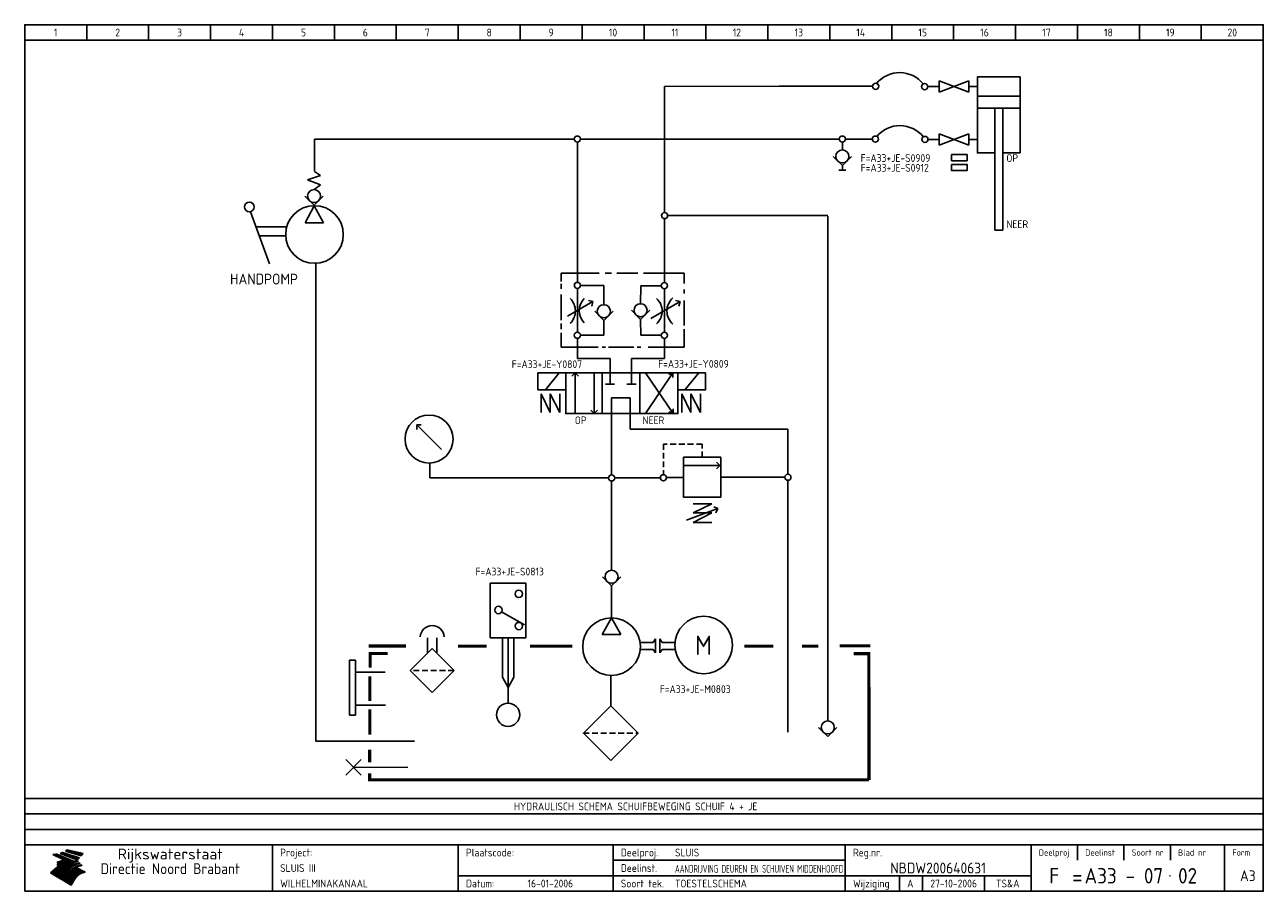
# Model space of a CAD drawing. Extents: x 10 to 410, y 10 to 290.
import ezdxf
from ezdxf.enums import TextEntityAlignment as Align

# ---------------------------------------------------------------- set-up
doc = ezdxf.new("R2010")
doc.units = 0
doc.header["$LTSCALE"] = 15
doc.header["$MEASUREMENT"] = 0
doc.linetypes.add('HIDDEN2', pattern=[0.1875, 0.125, -0.0625])
for name, color, linetype in [('0-25', 7, 'CONTINUOUS'), ('0-35', 2, 'CONTINUOUS'), ('0-50', 3, 'CONTINUOUS'), ('A-25', 7, 'CONTINUOUS'), ('B-25', 7, 'CONTINUOUS'), ('B-35', 2, 'CONTINUOUS'), ('H-21', 7, 'HIDDEN2'), ('S-25', 7, 'CONTINUOUS')]:
    doc.layers.add(name, color=color, linetype=linetype)
doc.styles.add('ISO', font='iso.shx')
doc.styles.get("Standard").update_dxf_attribs({"font": 'iso.shx'})

# ---------------------------------------------------------------- blocks, each defined once
blk = doc.blocks.new('KADERA3')
at = {"layer": '0-25'}
for p, q in [((30, 285), (30, 290)), ((50, 285), (50, 290)), ((70, 285), (70, 290)), ((90, 285), (90, 290)), ((110, 285), (110, 290)), ((130, 285), (130, 290)), ((150, 285), (150, 290)), ((170, 285), (170, 290)), ((190, 285), (190, 290)), ((210, 285), (210, 290)), ((230, 285), (230, 290)), ((250, 285), (250, 290)), ((270, 285), (270, 290)), ((290, 285), (290, 290)), ((310, 285), (310, 290)), ((330, 285), (330, 290)), ((350, 285), (350, 290)), ((370, 285), (370, 290)), ((390, 285), (390, 290)), ((10, 285), (410, 285)), ((410, 35), (10, 35)), ((410, 30), (10, 30)), ((350, 25), (350, 20)), ((365, 25), (365, 20)), ((380, 25), (380, 20)), ((200, 20), (275, 20)), ((150, 15), (335, 15)), ((292.5, 15), (292.5, 10)), ((300, 15), (300, 10)), ((320, 15), (320, 10))]:
    blk.add_line(p, q, dxfattribs=at)
at = {"layer": '0-25', "color": 7}
for p, q in [((19.1, 21.89), (25.12, 19)), ((19.1, 21.89), (25.12, 19)), ((19.17, 21.86), (20.7, 21.86)), ((19.29, 21.8), (20.83, 21.8)), ((19.4, 21.75), (20.96, 21.75)), ((19.52, 21.69), (21.09, 21.69)), ((19.64, 21.63), (21.22, 21.63)), ((19.74, 21.92), (20.56, 21.92)), ((19.75, 21.58), (21.36, 21.58)), ((19.87, 21.52), (21.49, 21.52)), ((19.99, 21.47), (21.62, 21.47)), ((20.11, 21.41), (21.75, 21.41)), ((20.22, 21.35), (21.88, 21.35)), ((20.25, 21.97), (20.43, 21.97)), ((20.34, 21.3), (22.02, 21.3)), ((20.38, 21.99), (26.02, 19.59)), ((20.38, 21.99), (26.02, 19.59)), ((20.46, 21.24), (22.15, 21.24)), ((20.57, 21.18), (22.28, 21.18)), ((20.69, 21.13), (22.41, 21.13)), ((20.81, 21.07), (22.55, 21.07)), ((20.92, 21.02), (22.68, 21.02)), ((21.04, 20.96), (22.81, 20.96)), ((21.16, 20.9), (22.94, 20.9)), ((21.27, 20.85), (23.07, 20.85)), ((21.39, 20.79), (23.21, 20.79)), ((21.47, 22.25), (26.83, 20.19)), ((21.47, 22.25), (26.83, 20.19)), ((21.49, 22.25), (23.07, 22.25)), ((21.51, 20.73), (23.34, 20.73)), ((21.6, 22.2), (23.25, 22.2)), ((21.63, 20.68), (23.47, 20.68)), ((21.65, 22.31), (22.89, 22.31)), ((21.74, 20.62), (23.6, 20.62)), ((21.75, 22.14), (23.42, 22.14)), ((21.8, 22.37), (22.71, 22.37)), ((21.86, 20.57), (23.73, 20.57)), ((21.9, 22.08), (23.6, 22.08)), ((21.94, 22.42), (22.53, 22.42)), ((21.98, 20.51), (23.87, 20.51)), ((22.04, 22.03), (23.78, 22.03)), ((22.06, 22.48), (22.36, 22.48)), ((22.09, 20.45), (24, 20.45)), ((22.18, 22.53), (27.65, 20.8)), ((22.18, 22.53), (27.65, 20.8)), ((22.19, 21.97), (23.96, 21.97)), ((22.21, 20.4), (24.13, 20.4)), ((22.33, 20.34), (24.26, 20.34)), ((22.34, 21.92), (24.13, 21.92)), ((22.37, 20), (23.08, 20)), ((22.44, 20.28), (24.4, 20.28)), ((22.48, 21.86), (24.31, 21.86)), ((22.49, 20.06), (23.04, 20.06)), ((22.56, 20.23), (24.53, 20.23)), ((22.61, 20.12), (22.93, 20.12)), ((22.63, 21.8), (24.49, 21.8)), ((22.68, 20.17), (24.66, 20.17)), ((22.71, 20.17), (22.82, 20.17)), ((23.11, 20.02), (22.77, 20.2)), ((23.11, 20.02), (22.77, 20.2)), ((22.78, 21.75), (24.67, 21.75)), ((22.79, 20.12), (24.79, 20.12)), ((22.91, 20.06), (24.92, 20.06)), ((22.92, 21.69), (24.85, 21.69)), ((23.03, 20), (25.06, 20)), ((23.07, 21.63), (25.02, 21.63)), ((23.14, 22.99), (28.22, 21.46)), ((23.14, 22.99), (28.22, 21.46)), ((23.15, 22.98), (25.33, 22.98)), ((23.22, 21.58), (25.2, 21.58)), ((23.23, 23.04), (25.09, 23.04)), ((23.32, 23.1), (24.84, 23.1)), ((23.34, 22.93), (25.57, 22.93)), ((23.36, 21.52), (25.38, 21.52)), ((23.4, 23.15), (24.6, 23.15)), ((23.49, 23.21), (24.36, 23.21)), ((23.51, 21.47), (25.56, 21.47)), ((23.52, 22.87), (25.81, 22.87)), ((23.57, 23.27), (24.12, 23.27)), ((23.64, 23.32), (23.87, 23.32)), ((23.66, 21.41), (25.74, 21.41)), ((23.7, 23.36), (28.82, 22.17)), ((23.7, 23.36), (28.82, 22.17)), ((23.71, 22.82), (26.06, 22.82)), ((23.8, 21.35), (25.91, 21.35)), ((23.9, 22.76), (26.3, 22.76)), ((23.95, 21.3), (26.09, 21.3)), ((24.09, 22.7), (26.54, 22.7)), ((24.09, 21.24), (26.27, 21.24)), ((24.24, 21.18), (26.45, 21.18)), ((24.27, 22.65), (26.78, 22.65)), ((24.39, 21.13), (26.62, 21.13)), ((24.46, 22.59), (27.03, 22.59)), ((24.53, 21.07), (26.8, 21.07)), ((24.65, 22.53), (27.27, 22.53)), ((24.68, 21.02), (26.98, 21.02)), ((24.83, 20.96), (27.16, 20.96)), ((24.84, 22.48), (27.51, 22.48)), ((24.97, 20.9), (27.34, 20.9)), ((25.02, 22.42), (27.75, 22.42)), ((25.12, 20.85), (27.51, 20.85)), ((25.21, 22.37), (28, 22.37)), ((25.27, 20.79), (27.63, 20.79)), ((25.4, 22.31), (28.24, 22.31)), ((25.41, 20.73), (27.57, 20.73)), ((25.56, 20.68), (27.51, 20.68)), ((25.58, 22.25), (28.48, 22.25)), ((25.71, 20.62), (27.44, 20.62)), ((25.77, 22.2), (28.72, 22.2)), ((25.85, 20.57), (27.37, 20.57)), ((25.96, 22.14), (28.79, 22.14)), ((26, 20.51), (27.29, 20.51)), ((26.15, 22.08), (28.75, 22.08)), ((26.15, 20.45), (27.22, 20.45)), ((26.29, 20.4), (27.14, 20.4)), ((26.33, 22.03), (28.71, 22.03)), ((26.44, 20.34), (27.06, 20.34)), ((26.52, 21.97), (28.66, 21.97)), ((26.59, 20.28), (26.97, 20.28)), ((26.71, 21.92), (28.62, 21.92)), ((26.73, 20.23), (26.89, 20.23)), ((26.9, 21.86), (28.57, 21.86)), ((27.08, 21.8), (28.52, 21.8)), ((27.27, 21.75), (28.48, 21.75)), ((27.46, 21.69), (28.43, 21.69)), ((27.65, 21.63), (28.38, 21.63)), ((27.83, 21.58), (28.33, 21.58)), ((28.02, 21.52), (28.28, 21.52)), ((28.21, 21.47), (28.22, 21.47)), ((20.58, 17.88), (18.3, 16)), ((20.58, 17.88), (18.3, 16)), ((24.94, 11.97), (18.3, 16)), ((24.94, 11.97), (18.3, 16)), ((18.31, 16.01), (20.96, 16.01)), ((18.38, 16.07), (21.46, 16.07)), ((18.45, 16.12), (21.88, 16.12)), ((18.52, 16.18), (22.15, 16.18)), ((18.59, 16.23), (22.38, 16.23)), ((18.65, 16.29), (22.58, 16.29)), ((18.72, 16.35), (22.75, 16.35)), ((18.79, 16.4), (22.91, 16.4)), ((18.86, 16.46), (20.6, 16.46)), ((18.93, 16.52), (20.6, 16.52)), ((18.99, 16.57), (20.6, 16.57)), ((19.06, 16.63), (20.6, 16.63)), ((19.13, 16.68), (20.6, 16.68)), ((19.2, 16.74), (20.6, 16.74)), ((19.27, 16.8), (20.6, 16.8)), ((19.33, 16.85), (21.07, 16.85)), ((19.4, 16.91), (21.55, 16.91)), ((19.47, 16.97), (21.88, 16.97)), ((19.54, 17.02), (22.13, 17.02)), ((19.61, 17.08), (22.34, 17.08)), ((19.67, 17.13), (20.6, 17.13)), ((19.74, 17.19), (20.6, 17.19)), ((19.81, 17.25), (20.6, 17.25)), ((19.88, 17.3), (20.6, 17.3)), ((19.95, 17.36), (20.6, 17.36)), ((20.01, 17.42), (20.6, 17.42)), ((20.08, 17.47), (20.93, 17.47)), ((20.15, 17.53), (21.26, 17.53)), ((20.22, 17.58), (21.51, 17.58)), ((20.29, 17.64), (21.72, 17.64)), ((20.35, 17.7), (21.9, 17.7)), ((20.42, 17.75), (22.07, 17.75)), ((20.49, 17.81), (22.22, 17.81)), ((20.56, 17.87), (22.36, 17.87)), ((20.6, 19.11), (20.58, 19.51)), ((20.6, 19.11), (20.58, 19.51)), ((20.58, 19.5), (22.09, 19.5)), ((20.58, 19.44), (21.95, 19.44)), ((20.59, 19.38), (21.79, 19.38)), ((20.59, 19.33), (21.62, 19.33)), ((20.59, 19.27), (21.42, 19.27)), ((20.6, 19.22), (21.2, 19.22)), ((20.6, 19.16), (20.93, 19.16)), ((20.6, 19.11), (20.69, 19.12)), ((20.6, 19.11), (20.69, 19.12)), ((20.6, 18.79), (20.77, 18.81)), ((20.6, 18.79), (20.77, 18.81)), ((20.6, 18.29), (20.6, 18.79)), ((20.6, 18.29), (20.6, 18.79)), ((20.6, 18.77), (22.46, 18.77)), ((20.6, 18.71), (22.33, 18.71)), ((20.6, 18.65), (22.19, 18.65)), ((20.6, 18.6), (22.04, 18.6)), ((20.6, 18.54), (21.87, 18.54)), ((20.6, 18.48), (21.68, 18.48)), ((20.6, 18.43), (21.46, 18.43)), ((20.6, 18.37), (21.21, 18.37)), ((20.6, 18.32), (20.87, 18.32)), ((20.6, 18.29), (20.88, 18.32)), ((20.6, 18.29), (20.88, 18.32)), ((20.6, 17.88), (20.86, 17.91)), ((20.6, 17.88), (20.86, 17.91)), ((20.6, 17.43), (20.97, 17.48)), ((20.6, 17.43), (20.97, 17.48)), ((20.6, 17.43), (20.6, 17.09)), ((20.6, 17.43), (20.6, 17.09)), ((20.6, 17.09), (21.26, 17.16)), ((20.6, 17.09), (21.26, 17.16)), ((20.6, 16.8), (21.37, 16.89)), ((20.6, 16.8), (21.37, 16.89)), ((20.6, 16.8), (20.6, 16.45)), ((20.6, 16.8), (20.6, 16.45)), ((20.6, 16.45), (21.56, 16.56)), ((20.6, 16.45), (21.56, 16.56)), ((20.6, 15.97), (21.67, 16.09)), ((20.6, 15.97), (21.67, 16.09)), ((20.7, 16.46), (23.06, 16.46)), ((20.9, 19.55), (22.23, 19.55)), ((20.9, 18.82), (22.59, 18.82)), ((20.98, 17.92), (22.5, 17.92)), ((21.02, 17.13), (22.53, 17.13)), ((21.19, 19.61), (22.35, 19.61)), ((21.2, 16.52), (23.2, 16.52)), ((21.32, 18.88), (22.71, 18.88)), ((21.32, 17.98), (22.62, 17.98)), ((21.42, 19.67), (22.47, 19.67)), ((21.47, 17.19), (22.7, 17.19)), ((21.59, 18.03), (22.74, 18.03)), ((21.61, 18.93), (22.82, 18.93)), ((21.62, 19.72), (22.59, 19.72)), ((21.72, 16.57), (23.32, 16.57)), ((21.77, 17.25), (22.85, 17.25)), ((21.8, 19.78), (22.69, 19.78)), ((21.8, 18.09), (22.85, 18.09)), ((21.84, 18.99), (22.92, 18.99)), ((21.96, 19.83), (22.79, 19.83)), ((21.99, 18.15), (22.95, 18.15)), ((22.01, 17.3), (22.99, 17.3)), ((22.03, 19.05), (23.03, 19.05)), ((22.1, 16.63), (23.44, 16.63)), ((22.11, 19.89), (22.89, 19.89)), ((22.16, 18.2), (23.05, 18.2)), ((22.21, 19.1), (23.12, 19.1)), ((22.21, 17.36), (23.12, 17.36)), ((22.24, 19.95), (22.99, 19.95)), ((22.31, 18.26), (23.15, 18.26)), ((22.36, 19.16), (23.22, 19.16)), ((22.38, 16.68), (23.56, 16.68)), ((22.39, 17.42), (23.24, 17.42)), ((22.45, 18.32), (23.24, 18.32)), ((22.51, 19.22), (23.3, 19.22)), ((22.56, 17.47), (23.36, 17.47)), ((22.59, 18.37), (23.33, 18.37)), ((22.6, 16.74), (23.66, 16.74)), ((22.64, 19.27), (23.39, 19.27)), ((22.71, 18.43), (23.42, 18.43)), ((22.71, 17.53), (23.47, 17.53)), ((22.77, 19.33), (23.47, 19.33)), ((22.79, 16.8), (23.77, 16.8)), ((22.83, 18.48), (23.5, 18.48)), ((22.84, 17.58), (23.57, 17.58)), ((22.89, 19.38), (23.55, 19.38)), ((22.94, 18.54), (23.58, 18.54)), ((22.96, 16.85), (23.86, 16.85)), ((22.97, 17.64), (23.67, 17.64)), ((23, 19.44), (23.63, 19.44)), ((23.04, 18.6), (23.66, 18.6)), ((23.1, 19.5), (23.72, 19.5)), ((23.1, 17.7), (23.77, 17.7)), ((23.12, 16.91), (23.96, 16.91)), ((23.14, 18.65), (23.74, 18.65)), ((23.15, 19.95), (25.19, 19.95)), ((23.21, 19.55), (23.8, 19.55)), ((23.21, 17.75), (23.86, 17.75)), ((23.21, 16.01), (28.9, 16.01)), ((23.24, 18.71), (23.82, 18.71)), ((23.26, 19.89), (25.32, 19.89)), ((23.26, 16.97), (24.05, 16.97)), ((23.3, 19.61), (23.88, 19.61)), ((23.32, 17.81), (23.95, 17.81)), ((23.33, 18.77), (23.91, 18.77)), ((23.37, 16.07), (29.08, 16.07)), ((23.38, 19.83), (25.45, 19.83)), ((23.39, 19.67), (23.81, 19.67)), ((23.39, 17.02), (24.14, 17.02)), ((23.42, 18.82), (23.99, 18.82)), ((23.42, 17.87), (24.03, 17.87)), ((23.45, 19.7), (23.58, 19.79)), ((23.45, 19.7), (23.58, 19.79)), ((23.48, 19.72), (23.7, 19.72)), ((23.5, 19.78), (25.58, 19.78)), ((23.51, 18.88), (24.07, 18.88)), ((23.51, 16.12), (29.27, 16.12)), ((23.52, 17.92), (24.11, 17.92)), ((23.52, 17.08), (24.22, 17.08)), ((23.54, 18.9), (24.3, 19.42)), ((23.54, 18.9), (24.3, 19.42)), ((23.56, 19.78), (23.59, 19.78)), ((23.56, 19.39), (23.9, 19.62)), ((23.56, 19.39), (23.9, 19.62)), ((23.58, 19.79), (23.9, 19.62)), ((23.58, 19.79), (23.9, 19.62)), ((23.59, 18.93), (24.15, 18.93)), ((23.61, 19.72), (25.72, 19.72)), ((23.62, 17.98), (24.2, 17.98)), ((23.63, 17.13), (24.3, 17.13)), ((23.65, 18.59), (24.62, 19.25)), ((23.65, 18.59), (24.62, 19.25)), ((29.41, 16.17), (23.65, 16.17)), ((23.67, 18.99), (24.23, 18.99)), ((23.71, 18.03), (24.28, 18.03)), ((23.73, 19.67), (25.85, 19.67)), ((23.75, 19.05), (24.32, 19.05)), ((23.75, 17.19), (24.38, 17.19)), ((23.77, 16.23), (29.47, 16.23)), ((23.79, 18.09), (24.36, 18.09)), ((23.83, 19.1), (24.4, 19.1)), ((23.85, 19.61), (25.98, 19.61)), ((23.85, 17.25), (24.46, 17.25)), ((23.88, 18.15), (24.44, 18.15)), ((23.89, 16.29), (29.36, 16.29)), ((23.92, 19.16), (24.48, 19.16)), ((23.94, 18.19), (25.23, 19.07)), ((23.94, 18.19), (25.23, 19.07)), ((23.95, 17.3), (24.55, 17.3)), ((23.96, 19.55), (25.96, 19.55)), ((23.96, 18.2), (24.53, 18.2)), ((24, 19.22), (24.56, 19.22)), ((24, 16.35), (29.24, 16.35)), ((24.04, 18.26), (24.61, 18.26)), ((24.05, 17.36), (24.63, 17.36)), ((24.06, 17.88), (25.34, 18.76)), ((24.06, 17.88), (25.34, 18.76)), ((24.08, 19.5), (25.88, 19.5)), ((24.08, 19.27), (24.58, 19.27)), ((24.11, 16.4), (29.13, 16.4)), ((24.13, 18.32), (24.69, 18.32)), ((24.14, 17.42), (24.71, 17.42)), ((24.16, 19.33), (24.47, 19.33)), ((24.2, 19.44), (25.79, 19.44)), ((24.21, 18.37), (24.77, 18.37)), ((24.21, 16.46), (29.02, 16.46)), ((24.23, 17.47), (24.79, 17.47)), ((24.24, 17.48), (25.52, 18.36)), ((24.24, 17.48), (25.52, 18.36)), ((24.25, 19.38), (24.36, 19.38)), ((24.29, 18.43), (24.85, 18.43)), ((24.3, 19.42), (24.62, 19.25)), ((24.3, 19.42), (24.62, 19.25)), ((24.31, 19.38), (25.71, 19.38)), ((24.31, 17.53), (24.87, 17.53)), ((24.31, 16.52), (28.91, 16.52)), ((24.35, 17.17), (25.64, 18.05)), ((24.35, 17.17), (25.64, 18.05)), ((24.37, 18.48), (24.94, 18.48)), ((24.39, 17.58), (24.96, 17.58)), ((24.4, 16.57), (28.79, 16.57)), ((24.43, 19.33), (25.62, 19.33)), ((24.45, 18.54), (25.02, 18.54)), ((24.47, 17.64), (25.04, 17.64)), ((24.49, 16.63), (28.68, 16.63)), ((24.54, 18.6), (25.1, 18.6)), ((24.55, 19.27), (25.54, 19.27)), ((24.56, 17.7), (25.12, 17.7)), ((24.57, 16.68), (28.57, 16.68)), ((24.62, 18.65), (25.18, 18.65)), ((24.63, 16.72), (25.91, 17.6)), ((24.63, 16.72), (25.91, 17.6)), ((24.64, 17.75), (25.2, 17.75)), ((24.66, 16.74), (28.45, 16.74)), ((24.67, 19.22), (25.45, 19.22)), ((24.7, 18.71), (25.27, 18.71)), ((24.72, 17.81), (25.29, 17.81)), ((24.74, 16.8), (28.34, 16.8)), ((24.78, 19.16), (25.37, 19.16)), ((24.78, 18.77), (25.34, 18.77)), ((24.8, 17.87), (25.37, 17.87)), ((24.82, 16.85), (28.23, 16.85)), ((24.87, 18.82), (25.4, 18.82)), ((24.89, 17.92), (25.45, 17.92)), ((24.9, 19.1), (25.28, 19.1)), ((24.9, 16.91), (28.11, 16.91)), ((24.95, 18.88), (25.45, 18.88)), ((24.97, 17.98), (25.53, 17.98)), ((24.99, 16.97), (28, 16.97)), ((25.02, 19.05), (25.2, 19.05)), ((25.03, 18.93), (25.51, 18.93)), ((25.05, 18.03), (25.61, 18.03)), ((25.07, 17.02), (27.89, 17.02)), ((25.11, 18.99), (25.57, 18.99)), ((26.02, 19.59), (25.12, 19)), ((26.02, 19.59), (25.12, 19)), ((25.13, 18.09), (25.68, 18.09)), ((25.15, 17.08), (27.77, 17.08)), ((25.19, 19.05), (25.63, 19.05)), ((25.21, 18.15), (25.75, 18.15)), ((25.23, 17.13), (27.66, 17.13)), ((25.26, 19.1), (25.7, 19.1)), ((25.3, 18.2), (25.82, 18.2)), ((25.31, 17.19), (27.55, 17.19)), ((25.33, 19.16), (25.77, 19.16)), ((25.38, 18.26), (25.89, 18.26)), ((25.39, 19.22), (25.85, 19.22)), ((25.4, 17.25), (27.43, 17.25)), ((25.46, 18.32), (25.97, 18.32)), ((25.47, 19.27), (25.93, 19.27)), ((25.48, 17.3), (27.32, 17.3)), ((25.54, 19.33), (26.03, 19.33)), ((25.54, 18.37), (26.06, 18.37)), ((25.56, 17.36), (27.21, 17.36)), ((25.62, 18.43), (26.14, 18.43)), ((25.63, 19.38), (26.13, 19.38)), ((25.64, 17.42), (27.1, 17.42)), ((25.7, 18.48), (26.24, 18.48)), ((25.72, 19.44), (26.24, 19.44)), ((25.73, 17.47), (26.98, 17.47)), ((25.79, 18.54), (26.34, 18.54)), ((25.81, 17.53), (26.87, 17.53)), ((25.82, 19.5), (26.36, 19.5)), ((25.89, 18.6), (26.46, 18.6)), ((25.89, 17.58), (26.76, 17.58)), ((25.93, 19.55), (26.53, 19.55)), ((25.96, 17.64), (26.64, 17.64)), ((25.99, 18.65), (26.58, 18.65)), ((26.04, 17.7), (26.59, 17.7)), ((26.06, 19.61), (26.85, 19.61)), ((26.1, 18.71), (26.72, 18.71)), ((26.12, 17.75), (26.67, 17.75)), ((26.2, 17.81), (26.76, 17.81)), ((26.21, 19.67), (27.23, 19.67)), ((26.23, 18.77), (26.89, 18.77)), ((26.29, 17.87), (26.86, 17.87)), ((26.37, 18.82), (27.09, 18.82)), ((26.39, 17.92), (26.97, 17.92)), ((26.44, 19.72), (27.18, 19.72)), ((26.49, 17.98), (27.09, 17.98)), ((26.53, 18.88), (27.34, 18.88)), ((26.56, 17.68), (29.54, 16.2)), ((26.56, 17.68), (29.54, 16.2)), ((26.6, 18.03), (27.22, 18.03)), ((26.72, 18.09), (27.38, 18.09)), ((26.73, 18.93), (27.66, 18.93)), ((26.85, 18.15), (27.56, 18.15)), ((26.99, 18.99), (27.9, 18.99)), ((27, 18.2), (27.8, 18.2)), ((27.13, 19.78), (27.25, 19.64)), ((27.13, 19.78), (27.25, 19.64)), ((27.18, 18.26), (28.13, 18.26)), ((27.26, 19.05), (27.84, 19.05)), ((27.39, 18.32), (28.47, 18.32)), ((27.7, 18.37), (28.49, 18.37)), ((27.78, 19.1), (27.93, 18.96)), ((27.78, 19.1), (27.93, 18.96)), ((28, 18.43), (28.44, 18.43)), ((28.29, 15.83), (29.54, 16.2)), ((28.29, 15.83), (29.54, 16.2)), ((28.39, 18.48), (28.54, 18.32)), ((28.39, 18.48), (28.54, 18.32)), ((29.54, 16.2), (29.45, 16.17)), ((29.54, 16.2), (29.45, 16.17)), ((29.46, 16.18), (29.47, 16.18)), ((18.38, 15.95), (20.6, 15.95)), ((18.47, 15.9), (20.6, 15.9)), ((18.57, 15.84), (20.6, 15.84)), ((18.66, 15.78), (20.6, 15.78)), ((18.75, 15.73), (20.6, 15.73)), ((18.85, 15.67), (20.6, 15.67)), ((18.94, 15.62), (20.6, 15.62)), ((19.03, 15.56), (27.83, 15.56)), ((19.12, 15.5), (27.75, 15.5)), ((19.22, 15.45), (27.66, 15.45)), ((19.31, 15.39), (27.58, 15.39)), ((19.4, 15.33), (27.5, 15.33)), ((19.49, 15.28), (27.43, 15.28)), ((19.59, 15.22), (27.36, 15.22)), ((19.68, 15.17), (27.29, 15.17)), ((19.77, 15.11), (27.22, 15.11)), ((19.86, 15.05), (27.15, 15.05)), ((19.96, 15), (27.09, 15)), ((20.05, 14.94), (27.02, 14.94)), ((20.14, 14.88), (26.96, 14.88)), ((20.24, 14.83), (26.9, 14.83)), ((20.33, 14.77), (26.84, 14.77)), ((20.42, 14.72), (26.79, 14.72)), ((20.51, 14.66), (26.73, 14.66)), ((20.6, 15.97), (20.6, 15.58)), ((20.6, 15.97), (20.6, 15.58)), ((20.6, 15.58), (21.95, 15.73)), ((20.6, 15.58), (21.95, 15.73)), ((20.61, 14.6), (26.68, 14.6)), ((20.7, 14.55), (26.62, 14.55)), ((20.79, 14.49), (26.57, 14.49)), ((20.88, 14.43), (26.52, 14.43)), ((20.94, 15.62), (27.92, 15.62)), ((20.98, 14.38), (26.47, 14.38)), ((21.07, 14.32), (26.42, 14.32)), ((21.16, 14.27), (26.38, 14.27)), ((21.25, 14.21), (26.33, 14.21)), ((21.35, 14.15), (26.29, 14.15)), ((21.44, 14.1), (26.24, 14.1)), ((21.45, 15.67), (28.01, 15.67)), ((21.53, 14.04), (26.2, 14.04)), ((21.63, 13.98), (26.16, 13.98)), ((21.72, 13.93), (26.12, 13.93)), ((21.81, 13.87), (26.08, 13.87)), ((21.9, 13.82), (26.04, 13.82)), ((21.96, 15.73), (28.11, 15.73)), ((22, 13.76), (26, 13.76)), ((22.09, 13.7), (25.96, 13.7)), ((22.18, 13.65), (25.93, 13.65)), ((22.27, 13.59), (25.89, 13.59)), ((22.34, 15.78), (28.21, 15.78)), ((22.37, 13.53), (25.86, 13.53)), ((22.46, 13.48), (25.82, 13.48)), ((22.55, 13.42), (25.79, 13.42)), ((22.62, 15.84), (28.33, 15.84)), ((22.65, 13.37), (25.76, 13.37)), ((22.74, 13.31), (25.73, 13.31)), ((22.83, 13.25), (25.69, 13.25)), ((22.84, 15.9), (28.52, 15.9)), ((22.92, 13.2), (25.66, 13.2)), ((23.02, 13.14), (25.63, 13.14)), ((23.04, 15.95), (28.71, 15.95)), ((23.11, 13.08), (25.59, 13.08)), ((23.2, 13.03), (25.56, 13.03)), ((23.29, 12.97), (25.53, 12.97)), ((23.39, 12.92), (25.5, 12.92)), ((23.48, 12.86), (25.46, 12.86)), ((23.57, 12.8), (25.43, 12.8)), ((23.66, 12.75), (25.4, 12.75)), ((23.76, 12.69), (25.36, 12.69)), ((23.85, 12.63), (25.33, 12.63)), ((23.94, 12.58), (25.3, 12.58)), ((24.04, 12.52), (25.26, 12.52)), ((24.13, 12.47), (25.23, 12.47)), ((24.22, 12.41), (25.2, 12.41)), ((24.31, 12.35), (25.17, 12.35)), ((24.41, 12.3), (25.13, 12.3)), ((24.5, 12.24), (25.1, 12.24)), ((24.59, 12.18), (25.07, 12.18)), ((24.68, 12.13), (25.03, 12.13)), ((24.78, 12.07), (25, 12.07)), ((24.87, 12.02), (24.97, 12.02)), ((24.94, 11.97), (25.81, 13.45)), ((24.94, 11.97), (25.81, 13.45))]:
    blk.add_line(p, q, dxfattribs=at)
for centre, radius, start, end in [((19.15, 29.7), 7.8, 269.6055, 279.0886), ((19.15, 29.7), 7.8, 269.6055, 279.0886), ((19.93, 25.38), 5.91, 276.3402, 298.7463), ((19.93, 25.38), 5.91, 276.3402, 298.7463), ((19.84, 25.09), 6.03, 278.129, 302.868), ((19.84, 25.09), 6.03, 278.129, 302.868), ((19.84, 27.26), 5.27, 288.0217, 296.3084), ((19.84, 27.26), 5.27, 288.0217, 296.3084), ((20.49, 27.56), 5.28, 300.0654, 307.393), ((20.49, 27.56), 5.28, 300.0654, 307.393), ((24.11, 24.7), 5.26, 301.1147, 312.2814), ((24.11, 24.7), 5.26, 301.1147, 312.2814), ((21.95, 27.32), 8.59, 316.9248, 323.1399), ((21.95, 27.32), 8.59, 316.9248, 323.1399), ((20.21, 23.78), 5.91, 273.6149, 304.3803), ((20.21, 23.78), 5.91, 273.6149, 304.3803), ((20.35, 24.56), 5.76, 274.164, 302.5474), ((20.35, 24.56), 5.76, 274.164, 302.5474), ((20.05, 24.28), 6.02, 277.9472, 305.7139), ((20.05, 24.28), 6.02, 277.9472, 305.7139), ((20.04, 23.49), 6.09, 278.8115, 306.4242), ((20.04, 23.49), 6.09, 278.8115, 306.4242), ((20.53, 23.07), 5.96, 277.0519, 304.973), ((20.53, 23.07), 5.96, 277.0519, 304.973), ((20.72, 22.76), 5.91, 276.3402, 304.3803), ((20.72, 22.76), 5.91, 276.3402, 304.3803), ((21.06, 22.34), 5.81, 274.9043, 303.1745), ((21.06, 22.34), 5.81, 274.9043, 303.1745), ((20.82, 22.06), 6.04, 278.1111, 305.8489), ((20.82, 22.06), 6.04, 278.1111, 305.8489), ((21.3, 21.6), 5.91, 276.3402, 304.3803), ((21.3, 21.6), 5.91, 276.3402, 304.3803), ((27.05, 17.17), 2.63, 107.4286, 133.7799), ((27.05, 17.17), 2.63, 107.4286, 133.7799), ((27.45, 16.91), 2.81, 110.4143, 138.7411), ((27.45, 16.91), 2.81, 110.4143, 138.7411), ((27.57, 15.64), 3.4, 98.1566, 126.9045), ((27.57, 15.64), 3.4, 98.1566, 126.9045), ((27.91, 15.54), 3.39, 100.5835, 132.088), ((27.91, 15.54), 3.39, 100.5835, 132.088), ((28.21, 14.74), 3.67, 95.7581, 128.7216), ((28.21, 14.74), 3.67, 95.7581, 128.7216), ((27.01, 16.84), 2.93, 87.7348, 104.8316), ((27.01, 16.84), 2.93, 87.7348, 104.8316), ((27.37, 15.71), 3.93, 91.7838, 103.2817), ((27.37, 15.71), 3.93, 91.7838, 103.2817), ((28.4, 15.05), 3.21, 96.3886, 125.0052), ((28.4, 15.05), 3.21, 96.3886, 125.0052), ((27.82, 16.31), 2.8, 90.634, 105.1984), ((27.82, 16.31), 2.8, 90.634, 105.1984), ((28.19, 15.04), 3.93, 93.8342, 103.2817), ((28.19, 15.04), 3.93, 93.8342, 103.2817), ((28.58, 15.69), 2.8, 93.8141, 105.1984), ((28.58, 15.69), 2.8, 93.8141, 105.1984), ((28.95, 14.41), 3.93, 96.0135, 103.2817), ((28.95, 14.41), 3.93, 96.0135, 103.2817), ((31.24, 10.26), 6.3, 117.9568, 149.6251), ((31.24, 10.26), 6.3, 117.9568, 149.6251)]:
    blk.add_arc(centre, radius, start, end, dxfattribs=at)
at = {"layer": '0-35'}
for p, q in [((90, 25), (90, 10)), ((150, 25), (150, 10)), ((200, 25), (200, 10)), ((275, 25), (275, 10)), ((335, 25), (335, 10)), ((397.5, 25), (397.5, 10))]:
    blk.add_line(p, q, dxfattribs=at)
at = {"layer": '0-50'}
for p, q in [((10, 25), (410, 25)), ((348.75, 15), (351.25, 15)), ((348.75, 13.5), (351.25, 13.5))]:
    blk.add_line(p, q, dxfattribs=at)
blk.add_lwpolyline([(10, 10), (410, 10), (410, 290), (10, 290)], close=True, dxfattribs=at)
at = {"layer": '0-50', "const_width": 0.25}
blk.add_lwpolyline([(379.75, 15, 1), (380, 15, 1)], format="xyb", close=True, dxfattribs=at)
at = {"layer": '0-25', "style": 'ISO'}
for s, height, p in [('Project:', 2.5, (92.5, 22.5)), ('Plaatscode:', 2.5, (152.5, 22.5)), ('Deelproj.', 2.5, (202.5, 22.5)), ('Reg.nr.', 2.5, (277.5, 22.5)), ('Deelproj', 2, (337.5, 22.5)), ('Deelinst', 2, (352.5, 22.5)), ('Soort nr', 2, (367.5, 22.5)), ('Blad nr', 2, (382.5, 22.5)), ('Form', 2, (400, 22.5)), ('Deelinst.', 2.5, (202.5, 17.5)), ('Datum:', 2.5, (152.5, 12.5)), ('Soort tek.', 2.5, (202.5, 12.5)), ('Wijziging', 2.5, (277.5, 12.5))]:
    blk.add_text(s, height=height, dxfattribs=at).set_placement(p, align=Align.MIDDLE_LEFT)
for tag, p in [('STR1', (20, 287.5)), ('STR2', (40, 287.5)), ('STR3', (60, 287.5)), ('STR4', (80, 287.5)), ('STR5', (100, 287.5)), ('STR6', (120, 287.5)), ('STR7', (140, 287.5)), ('STR8', (160, 287.5)), ('STR9', (180, 287.5)), ('STR10', (200, 287.5)), ('STR11', (220, 287.5)), ('STR12', (240, 287.5)), ('STR13', (260, 287.5)), ('STR14', (280, 287.5)), ('STR15', (300, 287.5)), ('STR16', (320, 287.5)), ('STR17', (340, 287.5)), ('STR18', (360, 287.5)), ('STR19', (380, 287.5)), ('STR20', (400, 287.5)), ('W', (180, 12.5)), ('Z', (310, 12.5)), ('Y', (327.5, 12.5))]:
    blk.add_attdef(tag, text='', height=2.5, dxfattribs=at).set_placement(p, align=Align.MIDDLE)
for tag, p in [('N', (220, 22.5)), ('B', (92.5, 17.5)), ('P', (220, 17.5)), ('C', (92.5, 12.5)), ('U', (220, 12.5)), ('REV', (295, 12.5))]:
    blk.add_attdef(tag, text='', height=2.5, dxfattribs=at).set_placement(p, align=Align.MIDDLE_LEFT)
at = {"layer": '0-35', "style": 'ISO', "width": 1.00614}
blk.add_text('Rijkswaterstaat', height=3.5, dxfattribs=at).set_placement((40, 20.28), (74, 20.28), align=Align.FIT)
at = {"layer": '0-35', "color": 2, "style": 'ISO', "width": 0.948867}
blk.add_text('Directie Noord Brabant', height=3.5, dxfattribs=at).set_placement((34.5, 15.53), (79.5, 15.53), align=Align.FIT)
at = {"layer": '0-35', "style": 'ISO'}
for tag, p in [('X', (178.5, 17.5)), ('FORM', (402.5, 15))]:
    blk.add_attdef(tag, text='', height=3.5, dxfattribs=at).set_placement(p, align=Align.MIDDLE_LEFT)
blk.add_attdef('RNR', text='', height=3.5, dxfattribs=at).set_placement((305, 17.5), align=Align.MIDDLE)
at = {"layer": '0-50', "style": 'ISO'}
for tag, p in [('M', (342.5, 15)), ('O', (365, 15))]:
    blk.add_attdef(tag, text='', height=5, dxfattribs=at).set_placement(p, align=Align.MIDDLE)
blk.add_attdef('Q', text='', height=5, dxfattribs=at).set_placement((382.5, 15), align=Align.MIDDLE_LEFT)

msp = doc.modelspace()

# ---------------------------------------------------------------- linework, layer by layer
at = {"layer": '0-25'}
msp.add_line((410, 40), (10, 40), dxfattribs=at)
at = {"layer": 'A-25'}
for p, q in [((253.69, 270.11), (216.66, 270.07)), ((216.66, 270.07), (216.66, 229.46)), ((253.69, 270.11), (270.71, 270.11)), ((270.71, 270.11), (275.1, 270.11)), ((283.84, 270.12), (275.1, 270.11)), ((305.35, 270.01), (301.63, 270.01)), ((305.35, 271.83), (314.89, 268.18)), ((305.35, 268.18), (314.89, 271.83)), ((305.35, 271.83), (305.35, 268.18)), ((314.89, 268.18), (314.89, 271.83)), ((314.89, 270.01), (317.71, 270.01)), ((187.48, 253.04), (103.54, 253.05)), ((103.54, 252.85), (103.54, 242.65)), ((188.49, 251.99), (188.49, 252.06)), ((203.14, 253.04), (189.46, 253.04)), ((251.65, 253.04), (203.14, 253.04)), ((251.65, 253.04), (268.66, 253.04)), ((268.66, 253.04), (273.08, 253.04)), ((274.09, 249.57), (274.09, 252.05)), ((283.76, 253.05), (275.06, 253.05)), ((305.35, 252.94), (301.71, 252.94)), ((305.35, 254.77), (305.35, 251.12)), ((305.35, 254.77), (314.89, 251.12)), ((305.35, 251.12), (314.89, 254.77)), ((314.89, 251.12), (314.89, 254.77)), ((314.89, 252.94), (317.71, 252.94)), ((188.49, 206.76), (188.49, 251.99)), ((323.29, 248.58), (323.29, 223.58)), ((325.91, 248.58), (325.91, 223.58)), ((271.09, 247.45), (274.06, 244.49)), ((274.06, 244.49), (277.04, 247.47)), ((274.06, 244.49), (274.06, 243.02)), ((105.55, 241.25), (101.36, 239.85)), ((103.54, 242.63), (105.55, 241.25)), ((274.06, 243.02), (272.93, 243.02)), ((274.06, 243.02), (274.81, 243.02)), ((274.81, 243.02), (275.18, 243.02)), ((101.36, 239.85), (105.55, 238.24)), ((105.55, 238.24), (103.45, 236.73)), ((100.46, 234.62), (103.43, 231.65)), ((103.43, 231.65), (106.41, 234.63)), ((82.86, 229.55), (88.99, 212.71)), ((100.52, 225.99), (103.51, 231.46)), ((103.51, 231.46), (106.5, 225.99)), ((217.62, 228.34), (269.34, 228.33)), ((269.34, 228.11), (269.34, 70.1)), ((84.64, 224.67), (94.6, 224.67)), ((100.52, 225.99), (106.5, 225.99)), ((216.58, 206.66), (216.58, 227.35)), ((85.68, 221.79), (94.31, 221.79)), ((323.29, 223.58), (325.91, 223.58)), ((104.05, 212.91), (104.05, 58.54)), ((188.47, 204.77), (188.47, 190.68)), ((189.49, 205.75), (197.03, 205.75)), ((197.03, 205.75), (197.03, 199.54)), ((208.93, 205.63), (208.91, 199.85)), ((215.58, 205.63), (208.93, 205.63)), ((216.58, 204.68), (216.58, 190.63)), ((193.5, 200.55), (185.25, 195.79)), ((192.05, 200.94), (193.5, 200.55)), ((193.5, 200.55), (193.11, 199.1)), ((221.63, 200.55), (212.24, 195.13)), ((220.18, 200.94), (221.63, 200.55)), ((221.63, 200.55), (221.24, 199.1)), ((194.07, 197.42), (197.03, 194.46)), ((197.03, 194.46), (200.01, 197.44)), ((205.94, 197.73), (208.9, 194.77)), ((208.9, 194.77), (211.88, 197.75)), ((197.03, 194.46), (197.03, 189.69)), ((208.94, 189.64), (208.9, 194.77)), ((188.47, 188.7), (188.47, 182.2)), ((189.46, 189.69), (197.03, 189.69)), ((208.94, 189.64), (215.58, 189.64)), ((216.58, 188.65), (216.58, 182.2)), ((188.47, 182.2), (199.02, 182.2)), ((199.02, 182.2), (199.02, 177.51)), ((216.58, 182.2), (205.98, 182.2)), ((205.98, 182.2), (205.98, 177.51)), ((178.17, 172.06), (182.65, 177.49)), ((186.69, 176.47), (187.76, 177.53)), ((187.76, 177.53), (188.82, 176.47)), ((187.77, 177.51), (187.77, 164.35)), ((193.94, 164.38), (193.94, 177.51)), ((196.52, 177.51), (196.52, 164.35)), ((199.02, 177.51), (199.02, 173.91)), ((205.98, 177.51), (205.98, 173.91)), ((208.64, 177.51), (208.64, 164.35)), ((210.48, 177.57), (219.39, 164.35)), ((219.35, 177.51), (210.48, 164.38)), ((217.99, 176.96), (219.35, 177.51)), ((219.35, 177.51), (219.35, 176.01)), ((223.26, 172.09), (227.75, 177.52)), ((199.02, 173.91), (197.52, 173.91)), ((199.02, 173.91), (200.52, 173.91)), ((205.98, 173.91), (204.48, 173.91)), ((205.98, 173.91), (206.73, 173.91)), ((206.73, 173.91), (207.48, 173.91)), ((176.79, 164.67), (176.79, 170.71)), ((176.79, 170.71), (179.7, 164.67)), ((179.7, 170.71), (182.83, 164.67)), ((179.7, 164.67), (179.7, 170.71)), ((179.7, 170.71), (179.7, 164.67)), ((182.83, 170.71), (182.83, 164.67)), ((205.49, 169.45), (199.54, 169.45)), ((199.54, 169.45), (199.54, 144.57)), ((205.49, 169.45), (205.49, 159.37)), ((222.2, 170.71), (225.11, 164.67)), ((222.2, 164.67), (222.2, 170.71)), ((225.11, 170.71), (228.24, 164.67)), ((225.11, 164.67), (225.11, 170.71)), ((225.11, 170.71), (225.11, 164.67)), ((228.24, 170.71), (228.24, 164.67)), ((193.94, 164.38), (192.88, 165.44)), ((195, 165.44), (193.94, 164.38)), ((218.07, 164.93), (219.39, 164.35)), ((219.39, 164.35), (219.38, 165.85)), ((136.58, 160.7), (138.08, 160.71)), ((136.58, 160.7), (144.56, 152.75)), ((136.58, 159.2), (136.58, 160.7)), ((256.44, 159.37), (205.49, 159.37)), ((256.44, 159.37), (256.46, 144.8)), ((140.88, 143.58), (140.88, 148.36)), ((233.42, 148.64), (234.48, 147.58)), ((234.48, 147.58), (222.78, 147.58)), ((234.48, 147.58), (233.43, 146.52)), ((198.54, 143.58), (140.88, 143.58)), ((199.53, 142.59), (199.52, 113.74)), ((215.27, 143.58), (200.53, 143.58)), ((222.77, 143.65), (217.27, 143.65)), ((234.79, 143.79), (244.62, 143.78)), ((244.62, 143.78), (255.46, 143.78)), ((256.46, 142.81), (256.46, 61.45)), ((233.88, 133.63), (223.69, 129.92)), ((225.84, 135.17), (231.88, 135.17)), ((231.88, 135.17), (225.84, 132.26)), ((231.88, 132.26), (225.84, 129.13)), ((225.84, 132.26), (231.88, 132.26)), ((231.88, 132.26), (225.84, 132.26)), ((232.52, 134.26), (233.88, 133.63)), ((233.88, 133.63), (233.25, 132.27)), ((231.88, 129.13), (225.84, 129.13)), ((196.55, 111.62), (199.52, 108.65)), ((199.52, 108.65), (202.5, 111.63)), ((199.52, 108.65), (199.52, 98.35)), ((164.01, 100.29), (171.35, 96.05)), ((196.51, 92.92), (199.5, 98.39)), ((199.5, 98.39), (202.49, 92.92)), ((196.51, 92.92), (202.49, 92.92)), ((134.5, 81.32), (141.58, 88.39)), ((140.08, 86.92), (140.09, 89.42)), ((140.09, 89.42), (140.09, 91.92)), ((141.58, 88.39), (148.66, 81.34)), ((143.05, 89.42), (143.05, 91.92)), ((143.05, 86.92), (143.05, 89.42)), ((164.33, 91.91), (164.33, 79.23)), ((166.11, 91.92), (166.11, 70.76)), ((167.99, 91.91), (167.99, 79.23)), ((208.69, 90.35), (212.96, 90.35)), ((208.73, 88.14), (213, 88.14)), ((212.96, 90.35), (213.72, 91.58)), ((213.72, 87.04), (213, 88.14)), ((213.72, 91.58), (213.72, 87.04)), ((215.09, 87.02), (215.09, 91.57)), ((215.09, 91.57), (215.9, 90.34)), ((215.09, 87.02), (215.9, 88.13)), ((215.9, 90.34), (220.03, 90.34)), ((215.9, 88.13), (220.1, 88.13)), ((116.81, 80.8), (126.45, 80.8)), ((141.59, 74.26), (134.5, 81.32)), ((141.59, 74.26), (148.66, 81.34)), ((164.33, 79.23), (166.11, 75.89)), ((166.11, 75.89), (167.99, 79.23)), ((199.28, 69.9), (199.28, 79.74)), ((116.84, 70.1), (126.49, 70.1)), ((269.34, 70.1), (269.34, 65.05)), ((266.38, 62.93), (269.35, 59.96)), ((269.35, 59.96), (272.32, 62.94)), ((104.05, 58.54), (135.87, 58.54)), ((118.7, 47.54), (113.7, 52.54)), ((113.7, 47.53), (118.69, 52.54)), ((116.2, 50.04), (133.73, 50.05))]:
    msp.add_line(p, q, dxfattribs=at)
for points in [[(331.49, 273.16), (317.71, 273.16), (317.71, 266.93), (331.49, 266.93)], [(331.49, 266.93), (317.71, 266.93), (317.71, 263), (331.49, 263)], [(317.71, 263), (323.29, 263), (323.29, 248.58), (317.71, 248.58)], [(325.91, 263), (331.49, 263), (331.49, 248.58), (325.91, 248.58)], [(309.35, 248.04), (314.35, 248.04), (314.35, 246.04), (309.35, 246.04)], [(309.36, 244.88), (314.36, 244.88), (314.36, 242.88), (309.36, 242.88)], [(184.7, 177.51), (175.73, 177.51), (175.73, 172.08), (184.7, 172.08)], [(184.7, 177.51), (220.93, 177.51), (220.93, 164.35), (184.7, 164.35)], [(229.91, 177.51), (220.94, 177.51), (220.94, 172.08), (229.91, 172.08)], [(222.78, 150.26), (234.79, 150.26), (234.79, 137.32), (222.78, 137.32)], [(160.36, 109.51), (171.87, 109.51), (171.87, 91.92), (160.36, 91.92)], [(116.77, 84.69), (114.9, 84.69), (114.9, 66.94), (116.77, 66.94)], [(199.28, 52.22), (208.11, 61.06), (199.28, 69.9), (190.44, 61.06)]]:
    msp.add_lwpolyline(points, close=True, dxfattribs=at)
at = {"layer": 'A-25', "const_width": 1}
for points in [[(121.07, 89.26), (133.1, 89.26)], [(149.91, 89.21), (159.16, 89.21)], [(173.23, 89.21), (186.8, 89.21)], [(242.36, 89.21), (251.81, 89.21)], [(261.06, 89.21), (266.28, 89.21)], [(273.21, 89.3), (283.06, 89.3)], [(121.55, 82.28), (121.55, 86.79), (127.17, 86.79)], [(282.67, 46), (282.65, 86.76), (277.76, 86.76)], [(121.45, 71.5), (121.45, 79.49)], [(121.45, 60.59), (121.45, 68.73)], [(121.4, 51.65), (121.4, 55.76)], [(282.67, 46), (121.4, 46), (121.4, 48.13)]]:
    msp.add_lwpolyline(points, dxfattribs=at)
at = {"layer": 'A-25'}
for centre, radius in [((284.83, 270.12), 0.991), ((300.63, 270.01), 0.991), ((188.47, 253.04), 0.991), ((274.07, 253.04), 0.991), ((284.75, 253.05), 0.991), ((300.71, 252.94), 0.991), ((274.06, 247.46), 2.11), ((103.43, 234.63), 2.11), ((82.51, 231.14), 1.56), ((103.58, 222.23), 9.31), ((216.63, 228.34), 0.991), ((188.5, 205.76), 0.991), ((216.57, 205.67), 0.991), ((197.03, 197.43), 2.11), ((208.9, 197.74), 2.11), ((188.47, 189.69), 0.991), ((216.57, 189.64), 0.991), ((140.57, 156.12), 7.76), ((199.54, 143.58), 0.991), ((216.28, 143.6), 0.991), ((256.46, 143.8), 0.991), ((199.52, 111.63), 2.11), ((169.55, 106.08), 1.19), ((162.98, 100.88), 1.19), ((169.6, 95.7), 1.19), ((199.51, 89.06), 9.31), ((229.3, 89.55), 9.31), ((166.11, 67.02), 3.74), ((269.35, 62.94), 2.11)]:
    msp.add_circle(centre, radius, dxfattribs=at)
for centre, radius, start, end in [((292.56, 264.84), 9.7, 38.48, 140.1026), ((292.66, 247.7), 9.7, 38.9403, 140.1026), ((182.24, 197.52), 5.6, 314.4031, 45.5969), ((194.71, 197.63), 5.6, 135.5177, 224.4823), ((210.26, 197.47), 5.6, 312.9919, 47.0081), ((223, 197.52), 5.6, 130.6277, 229.3723), ((141.6, 91.99), 3.87, 2.7927, 177.2073)]:
    msp.add_arc(centre, radius, start, end, dxfattribs=at)
at = {"layer": 'B-25'}
for p, q in [((103.54, 252.85), (103.54, 253.05)), ((183.26, 209.75), (195.56, 209.75)), ((183.26, 207.04), (183.26, 209.75)), ((197.47, 209.78), (199.49, 209.78)), ((201.2, 209.78), (208.03, 209.78)), ((209.89, 209.78), (222.93, 209.78)), ((222.93, 209.78), (222.93, 206.36)), ((183.26, 204.69), (183.26, 206.28)), ((222.93, 204.5), (222.93, 203.11)), ((183.26, 194.58), (183.26, 202.81)), ((222.94, 192.81), (222.94, 200.87)), ((183.26, 191.58), (183.26, 193.46)), ((183.26, 185.81), (183.26, 190.4)), ((222.94, 191.58), (222.94, 185.81)), ((195.2, 185.81), (183.26, 185.81)), ((197.57, 185.81), (196.45, 185.81)), ((206.69, 185.81), (198.57, 185.81)), ((208.93, 185.81), (207.75, 185.81)), ((222.94, 185.81), (211.34, 185.81)), ((202.82, 164.35), (202.82, 164.35)), ((210.48, 164.38), (210.45, 164.35)), ((215.29, 143.6), (215.29, 143.6))]:
    msp.add_line(p, q, dxfattribs=at)
at = {"layer": 'H-21'}
for p, q in [((216.28, 154.52), (216.28, 144.59)), ((228.78, 154.52), (216.28, 154.52)), ((228.78, 150.26), (228.78, 154.52)), ((148.66, 81.34), (134.52, 81.34)), ((190.44, 61.06), (208.11, 61.06))]:
    msp.add_line(p, q, dxfattribs=at)

# ---------------------------------------------------------------- block references
at = {"layer": 'S-25'}
ref = msp.add_blockref('KADERA3', (0, 0), dxfattribs=at)
ref.add_attrib('B', 'SLUIS III', dxfattribs={"layer": '0-25', "height": 2.5, "style": 'ISO'}).set_placement((92.5, 17.5), align=Align.MIDDLE_LEFT)
ref.add_attrib('C', 'WILHELMINAKANAAL', dxfattribs={"layer": '0-25', "height": 2.5, "style": 'ISO'}).set_placement((92.5, 12.5), align=Align.MIDDLE_LEFT)
ref.add_attrib('N', 'SLUIS', dxfattribs={"layer": '0-25', "height": 2.5, "style": 'ISO'}).set_placement((220, 22.5), align=Align.MIDDLE_LEFT)
ref.add_attrib('U', 'TOESTELSCHEMA', dxfattribs={"layer": '0-25', "height": 2.5, "style": 'ISO'}).set_placement((220, 12.5), align=Align.MIDDLE_LEFT)
ref.add_attrib('M', 'F', dxfattribs={"layer": '0-50', "height": 5, "style": 'ISO'}).set_placement((342.5, 15), align=Align.MIDDLE)
ref.add_attrib('O', 'A33 - 07', dxfattribs={"layer": '0-50', "height": 5, "style": 'ISO'}).set_placement((365, 15), align=Align.MIDDLE)
ref.add_attrib('Q', '02', dxfattribs={"layer": '0-50', "height": 5, "style": 'ISO'}).set_placement((382.5, 15), align=Align.MIDDLE_LEFT)
ref.add_attrib('RNR', 'NBDW200640631', dxfattribs={"layer": '0-35', "height": 3.5, "style": 'ISO'}).set_placement((305, 17.5), align=Align.MIDDLE)
ref.add_attrib('W', '16-01-2006', dxfattribs={"layer": '0-25', "height": 2.5, "style": 'ISO'}).set_placement((179.75, 12.5), align=Align.MIDDLE)
ref.add_attrib('FORM', 'A3', dxfattribs={"layer": '0-35', "height": 3.5, "style": 'ISO'}).set_placement((402.5, 15), align=Align.MIDDLE_LEFT)
ref.add_attrib('REV', 'A', dxfattribs={"layer": '0-25', "height": 2.5, "style": 'ISO'}).set_placement((295, 12.5), align=Align.MIDDLE_LEFT)
ref.add_attrib('Z', '27-10-2006', dxfattribs={"layer": '0-25', "height": 2.5, "style": 'ISO'}).set_placement((310, 12.5), align=Align.MIDDLE)
ref.add_attrib('Y', 'TS&A', dxfattribs={"layer": '0-25', "height": 2.5, "style": 'ISO'}).set_placement((327.5, 12.5), align=Align.MIDDLE)
ref.add_attrib('STR1', '1', dxfattribs={"layer": '0-25', "height": 2.5, "style": 'ISO'}).set_placement((20, 287.5), align=Align.MIDDLE)
ref.add_attrib('STR2', '2', dxfattribs={"layer": '0-25', "height": 2.5, "style": 'ISO'}).set_placement((40, 287.5), align=Align.MIDDLE)
ref.add_attrib('STR3', '3', dxfattribs={"layer": '0-25', "height": 2.5, "style": 'ISO'}).set_placement((60, 287.5), align=Align.MIDDLE)
ref.add_attrib('STR4', '4', dxfattribs={"layer": '0-25', "height": 2.5, "style": 'ISO'}).set_placement((80, 287.5), align=Align.MIDDLE)
ref.add_attrib('STR5', '5', dxfattribs={"layer": '0-25', "height": 2.5, "style": 'ISO'}).set_placement((100, 287.5), align=Align.MIDDLE)
ref.add_attrib('STR6', '6', dxfattribs={"layer": '0-25', "height": 2.5, "style": 'ISO'}).set_placement((120, 287.5), align=Align.MIDDLE)
ref.add_attrib('STR7', '7', dxfattribs={"layer": '0-25', "height": 2.5, "style": 'ISO'}).set_placement((140, 287.5), align=Align.MIDDLE)
ref.add_attrib('STR8', '8', dxfattribs={"layer": '0-25', "height": 2.5, "style": 'ISO'}).set_placement((160, 287.5), align=Align.MIDDLE)
ref.add_attrib('STR9', '9', dxfattribs={"layer": '0-25', "height": 2.5, "style": 'ISO'}).set_placement((180, 287.5), align=Align.MIDDLE)
ref.add_attrib('STR10', '10', dxfattribs={"layer": '0-25', "height": 2.5, "style": 'ISO'}).set_placement((200, 287.5), align=Align.MIDDLE)
ref.add_attrib('STR11', '11', dxfattribs={"layer": '0-25', "height": 2.5, "style": 'ISO'}).set_placement((220, 287.5), align=Align.MIDDLE)
ref.add_attrib('STR12', '12', dxfattribs={"layer": '0-25', "height": 2.5, "style": 'ISO'}).set_placement((240, 287.5), align=Align.MIDDLE)
ref.add_attrib('STR13', '13', dxfattribs={"layer": '0-25', "height": 2.5, "style": 'ISO'}).set_placement((260, 287.5), align=Align.MIDDLE)
ref.add_attrib('STR14', '14', dxfattribs={"layer": '0-25', "height": 2.5, "style": 'ISO'}).set_placement((280, 287.5), align=Align.MIDDLE)
ref.add_attrib('STR15', '15', dxfattribs={"layer": '0-25', "height": 2.5, "style": 'ISO'}).set_placement((300, 287.5), align=Align.MIDDLE)
ref.add_attrib('STR16', '16', dxfattribs={"layer": '0-25', "height": 2.5, "style": 'ISO'}).set_placement((320, 287.5), align=Align.MIDDLE)
ref.add_attrib('STR17', '17', dxfattribs={"layer": '0-25', "height": 2.5, "style": 'ISO'}).set_placement((340, 287.5), align=Align.MIDDLE)
ref.add_attrib('STR18', '18', dxfattribs={"layer": '0-25', "height": 2.5, "style": 'ISO'}).set_placement((360, 287.5), align=Align.MIDDLE)
ref.add_attrib('STR19', '19', dxfattribs={"layer": '0-25', "height": 2.5, "style": 'ISO'}).set_placement((380, 287.5), align=Align.MIDDLE)
ref.add_attrib('STR20', '20', dxfattribs={"layer": '0-25', "height": 2.5, "style": 'ISO'}).set_placement((400, 287.5), align=Align.MIDDLE)

# ---------------------------------------------------------------- texts
at = {"layer": 'B-25', "style": 'ISO'}
for s, p in [('F=A33+JE-S0909', (279.99, 245.68)), ('OP', (327.04, 245.68)), ('F=A33+JE-S0912', (280, 242.51)), ('NEER', (327.06, 224.32)), ('F=A33+JE-Y0807', (167.28, 179.05)), ('F=A33+JE-Y0809', (214.57, 179.18)), ('OP', (187.67, 160.94)), ('NEER', (209.52, 160.94)), ('F=A33+JE-S0813', (155.6, 112.04)), ('F=A33+JE-M0803', (215.09, 74.07))]:
    msp.add_text(s, height=2.5, dxfattribs=at).set_placement(p)
msp.add_text('M', height=6.25, dxfattribs=at).set_placement((229.23, 89.48), align=Align.MIDDLE)
at = {"layer": 'B-25'}
msp.add_text('HYDRAULISCH SCHEMA SCHUIFBEWEGING SCHUIF 4 + JE', height=2.5, dxfattribs=at).set_placement((168, 36.17))
at = {"layer": 'B-25', "style": 'ISO', "width": 0.793392}
msp.add_text('AANDRIJVING DEUREN EN SCHUIVEN MIDDENHOOFD', height=2.5, dxfattribs=at).set_placement((220, 16), (274.4, 16), align=Align.FIT)
at = {"layer": 'B-35', "style": 'ISO'}
msp.add_text('HANDPOMP', height=3.5, dxfattribs=at).set_placement((76.32, 206.06))

doc.saveas('drawing.dxf')
